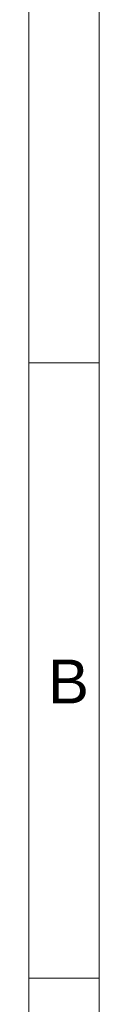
# Model space of a CAD drawing. Header units: millimetres. Extents: x -8 to 594, y 0 to 420.
# Tile 107 of 249: x 0 to 8, y 242 to 354. Entities that reach past the tile are written whole.
import ezdxf

# ---------------------------------------------------------------- set-up
doc = ezdxf.new("R2010")
doc.units = ezdxf.units.MM
doc.layers.add('256', color=7, linetype='Continuous', true_color=0xffffff)
doc.styles.add('Arial', font='txt')

msp = doc.modelspace()

# ---------------------------------------------------------------- linework, layer by layer
at = {"layer": '256', "color": 163, "linetype": 'Continuous', "lineweight": 18}
for p, q in [((0, 0), (0, 420)), ((8, 8), (8, 412)), ((8, 315.125), (0, 315.125)), ((8, 245.042), (0, 245.042))]:
    msp.add_line(p, q, dxfattribs=at)

# ---------------------------------------------------------------- texts
at = {"layer": '256', "color": 18, "linetype": 'Continuous', "lineweight": 13, "insert": (2.186, 276.328), "char_height": 5, "attachment_point": 7, "line_spacing_factor": 1.047437, "style": 'Arial'}
msp.add_mtext('\\fArial|b0|i0;\\W1.0000;B', dxfattribs=at)

doc.saveas('drawing.dxf')
